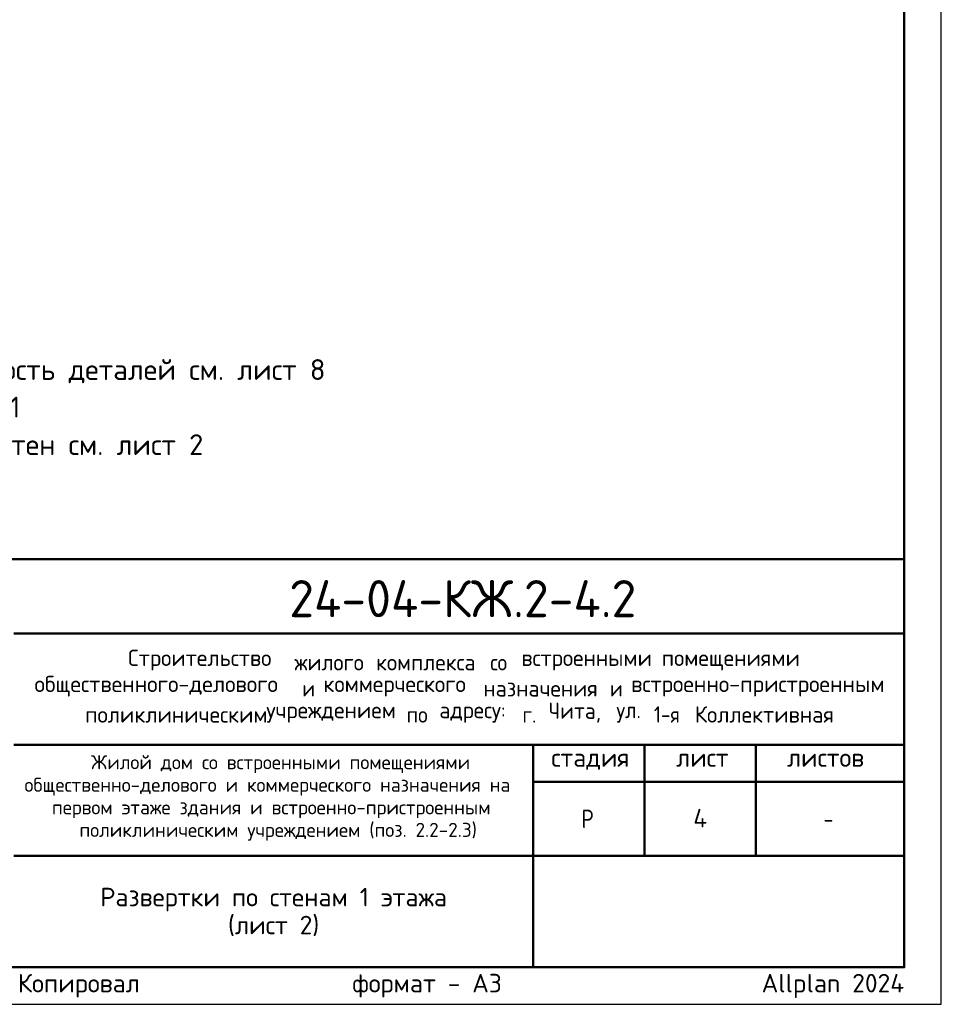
# Model space of a CAD drawing. Header units: millimetres. Extents: x 0 to 50400, y 0 to 35640.
# Tile 16 of 25: x 35493 to 50400, y 0 to 15931. Entities that reach past the tile are written whole.
import ezdxf

# ---------------------------------------------------------------- set-up
doc = ezdxf.new("R2010")
doc.units = ezdxf.units.MM
doc.layers.add('Standard', color=7, linetype='Continuous', lineweight=25)
doc.layers.add('Надписи', color=7, linetype='Continuous', lineweight=25)
doc.styles.add('ISOCPEUR', font='txt')

msp = doc.modelspace()

# ---------------------------------------------------------------- linework, layer by layer
at = {"layer": 'Standard', "color": 7, "linetype": 'Continuous', "lineweight": 50, "transparency": 33554687}
for p, q in [((27600, 7200), (49800, 7200)), ((35400, 6000), (49800, 6000)), ((35400, 4200), (49800, 4200)), ((43800, 2400), (43800, 4200)), ((45600, 2400), (45600, 4200)), ((47400, 2400), (47400, 4200)), ((43800, 3600), (49800, 3600)), ((35400, 2400), (49800, 2400)), ((43800, 600), (43800, 2400)), ((43800, 600), (43800, 2400))]:
    msp.add_line(p, q, dxfattribs=at)
at = {"layer": 'Standard', "color": 7, "linetype": 'Continuous', "lineweight": 25, "transparency": 33554687}
for p, q in [((49800, 600), (49800, 7200)), ((27600, 600), (49800, 600)), ((27600, 600), (49800, 600)), ((27600, 600), (49800, 600))]:
    msp.add_line(p, q, dxfattribs=at)
msp.add_lwpolyline([(0, 0), (50400, 0), (50400, 35640), (0, 35640), (0, 0)], close=True, dxfattribs=at)
at = {"layer": 'Standard', "color": 7, "linetype": 'Continuous', "lineweight": 13, "transparency": 33554687}
msp.add_lwpolyline([(50400, 35640), (0, 35640), (0, 0), (50400, 0), (50400, 35640)], dxfattribs=at)
at = {"layer": 'Standard', "color": 7, "linetype": 'Continuous', "lineweight": 50, "transparency": 33554687}
msp.add_lwpolyline([(2400, 35040), (49800, 35040), (49800, 600), (2400, 600), (2400, 35040)], close=True, dxfattribs=at)
at = {"layer": 'Standard', "color": 7, "linetype": 'Continuous', "lineweight": 25, "transparency": 33554687}
msp.add_lwpolyline([(49800, 7200), (27600, 7200), (27600, 600), (49800, 600), (49800, 7200)], dxfattribs=at)

# ---------------------------------------------------------------- texts
at = {"layer": 'Standard', "color": 7, "linetype": 'Continuous', "lineweight": 13, "transparency": 33554687, "insert": (27600, 10438), "char_height": 336, "width": 12891.48, "attachment_point": 1, "line_spacing_factor": 1.084337}
msp.add_mtext('\\A1;{\\fISOCPEUR|i0|b0;\\H335.999994;\\W1.000000;\\C7;1. Спецификацию элементов, ведомость деталей см. лист 8}\\P{\\fISOCPEUR|i0|b0;\\H335.999994;\\W1.000000;\\C7;Ведомость расхода стали см. лист 1.1}\\P{\\fISOCPEUR|i0|b0;\\H335.999994;\\W1.000000;\\C7;2. Опалубочный план конструкции стен см. лист 2}\\P{\\fISOCPEUR|i0|b0;\\H335.999994;\\W1.000000;\\C7;3. Узлы см. лист 10}\\P{\\fISOCPEUR|i0|b0;\\H335.999994;\\W1.000000;\\C7;4. Сечения см. листы 7...9}\\P', dxfattribs=at)
at = {"layer": 'Standard', "color": 7, "linetype": 'Continuous', "lineweight": 50, "transparency": 33554687, "insert": (39852, 6262), "char_height": 600, "width": 6110.08, "attachment_point": 7, "style": 'ISOCPEUR'}
msp.add_mtext('\\W0.98;24-04-КЖ.2-4.2', dxfattribs=at)
at = {"layer": 'Standard', "color": 7, "linetype": 'Continuous', "lineweight": 25, "transparency": 33554687, "attachment_point": 7, "style": 'ISOCPEUR'}
for s, insert, char_height, width in [('\\W0.98;Строительство ', (37245, 5402), 264, 2820.83), ('\\W0.96;жилого ', (39937, 5402), 264, 1446.12), ('\\W0.97;комплекса ', (41257, 5402), 264, 1975.29), ('\\W0.90;со ', (43105, 5402), 264, 620.97), ('\\W0.98;встроенными ', (43607, 5402), 264, 2398.16), ('\\W0.98;помещениями', (45877, 5402), 264, 2292.21), ('\\W0.99;общественного-делового ', (35733, 4980), 264, 4457.19), ('\\W0.87;и ', (40063, 4980), 264, 457.48), ('\\W0.98;коммерческого ', (40406, 4980), 264, 2714.91), ('\\W0.97;назначения ', (42993, 4980), 264, 2173.24), ('\\W0.87;и ', (45039, 4980), 264, 457.46), ('\\W0.99;встроенно-пристроенным', (45382, 4980), 264, 4298.92), ('\\W0.95;Чита, ', (44049, 4557), 264, 1221.07), ('\\W0.86;1-я ', (45752, 4557), 264, 773.52), ('\\W0.98;Коллективная', (46412, 4557), 264, 2450.61), ('\\W0.98;поликлиническим ', (36552, 4557), 264, 3058.06), ('\\W0.98;учреждением ', (39482, 4557), 264, 2397.9), ('\\W0.91;по ', (41752, 4557), 264, 647.69), ('\\W0.96;адресу: ', (42280, 4557), 264, 1472.67), ('\\W0.89;г. ', (43627, 4557), 264, 539.49), ('\\W0.92;ул. ', (45145, 4557), 264, 728.23), ('\\W0.99;стадия    лист     листов', (44091, 3795), 300, 5247.11), ('\\W0.80;Р', (44580, 2850), 300, 359.84), ('\\W0.78;-', (48495, 2850), 300, 326.39)]:
    msp.add_mtext(s, dxfattribs=dict(at, insert=insert, char_height=char_height, width=width))
at = {"layer": 'Standard', "color": 7, "linetype": 'Continuous', "lineweight": 18, "transparency": 33554687, "char_height": 228, "attachment_point": 7, "style": 'ISOCPEUR'}
for s, insert, width in [('\\W0.99;Жилой дом со встроенными помещениями', (36647, 3741), 6015.25), ('\\W0.99;общественно-делового и коммерческого назначения на', (35570, 3376), 8168.16), ('\\W0.99;первом этаже здания и встроенно-пристроенным', (36015, 3011), 7279.77), ('\\W0.99;поликлиническим учреждением (поз. 2.2-2.3)', (36459, 2646), 6390.3)]:
    msp.add_mtext(s, dxfattribs=dict(at, insert=insert, width=width))
at = {"layer": 'Standard', "color": 7, "linetype": 'Continuous', "lineweight": 25, "transparency": 33554687, "insert": (39600, 1885), "char_height": 300, "width": 5975.25, "attachment_point": 2, "line_spacing_factor": 0.903614}
msp.add_mtext('\\A1;{\\fISOCPEUR|i0|b0;\\H300.000000;\\W1.000000;\\C7;Развертки по стенам 1 этажа}\\P{\\fISOCPEUR|i0|b0;\\H300.000000;\\W1.000000;\\C7;(лист 2)}\\P', dxfattribs=at)
at = {"layer": 'Standard', "color": 8, "linetype": 'Continuous', "lineweight": 13, "transparency": 33554687, "insert": (49800, 297), "char_height": 300, "width": 14099.36, "attachment_point": 6, "style": 'ISOCPEUR'}
msp.add_mtext('\\A1;{\\fISOCPEUR|i0|b0;\\H300.000000;\\W1.000000;\\C8;Копировал                  формат - А3                      Allplan 2024}\\P', dxfattribs=at)
at = {"layer": 'Надписи', "color": 7, "linetype": 'Continuous', "lineweight": 13, "transparency": 33554687, "insert": (46500, 3012), "char_height": 300, "width": 360, "attachment_point": 5, "style": 'ISOCPEUR'}
msp.add_mtext('\\A1;{\\fISOCPEUR|i0|b0;\\H300.000000;\\W1.000000;\\C7;4}\\P', dxfattribs=at)

doc.saveas('drawing.dxf')
